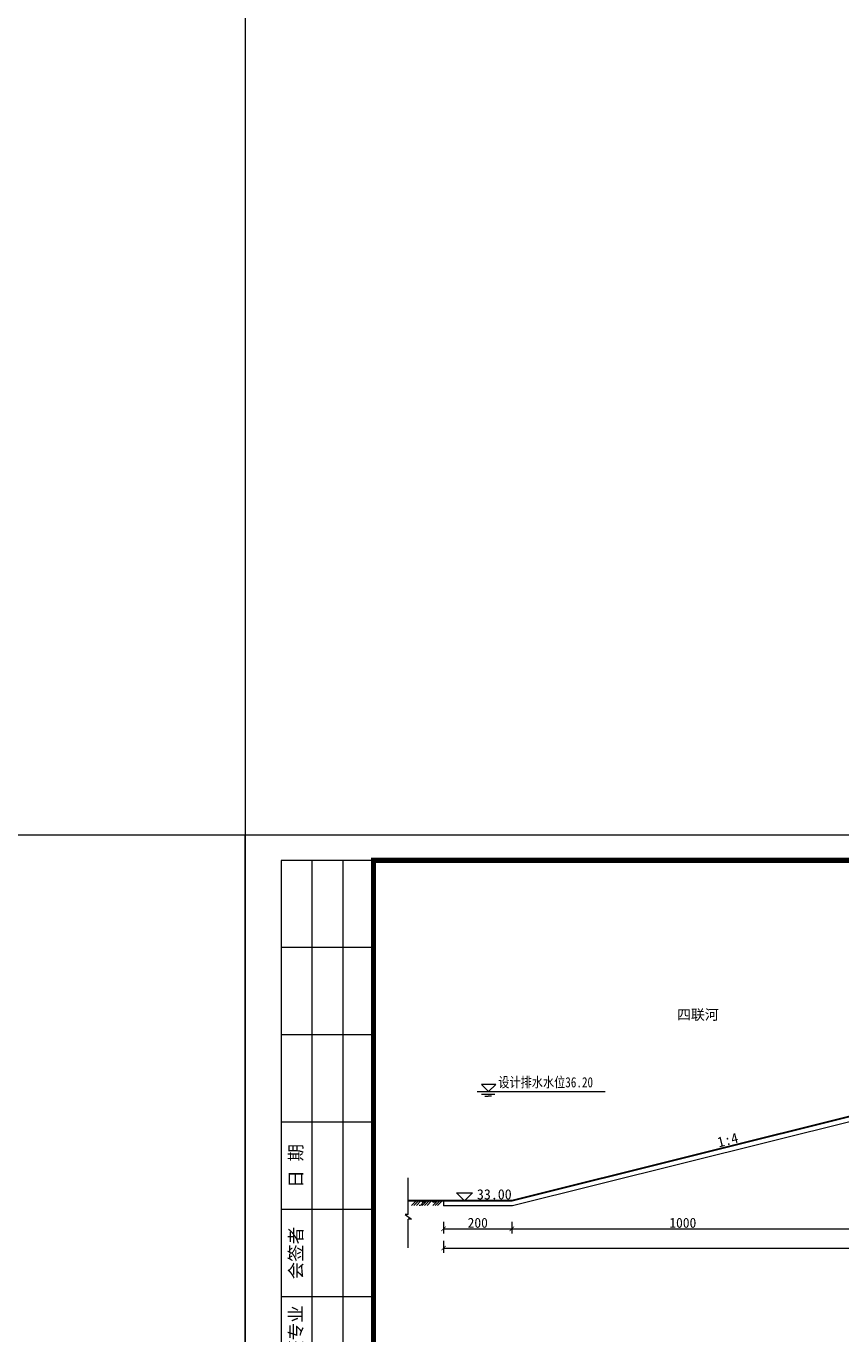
# Model space of a CAD drawing. Extents: x -27255 to 1448651, y 31034 to 8081248.
# Tile 123 of 198: x 582963 to 583201, y 3861651 to 3862033. Entities that reach past the tile are written whole.
import ezdxf

# ---------------------------------------------------------------- set-up
doc = ezdxf.new("R2010")
doc.units = 0
doc.header["$PDMODE"] = 32
doc.header["$PDSIZE"] = 0.2
doc.layers.get('0').update_dxf_attribs({"linetype": 'CONTINUOUS'})
doc.layers.get('Defpoints').update_dxf_attribs({"linetype": 'CONTINUOUS'})
for name, color, linetype, lineweight in [('0.09标注线', 3, 'CONTINUOUS', 9), ('0.13填充', 8, 'CONTINUOUS', 9), ('0.13文字', 3, 'CONTINUOUS', 13), ('0.30粗线', 7, 'CONTINUOUS', 30), ('图框', 7, 'CONTINUOUS', 20), ('细实线', 3, 'CONTINUOUS', 20)]:
    doc.layers.add(name, color=color, linetype=linetype, lineweight=lineweight)
doc.styles.add('-仿宋_GB2312', font='FangSong_GB2312.ttf')
doc.styles.get("Standard").update_dxf_attribs({"font": 'rs.shx', "bigfont": 'hztxt.shx'})
doc.styles.add('宋体', font='FangSong_GB2312.ttf')
doc.dimstyles.get("Standard").update_dxf_attribs({"dimtxt": 0.18, "dimasz": 0.18, "dimexe": 0.18, "dimexo": 0.0625, "dimgap": 0.09, "dimtad": 0, "dimtih": 1, "dimtoh": 1, "dimdec": 4, "dimzin": 0, "dimdsep": 46, "dimtxsty": 'Standard', "dimcen": 0.09, "dimadec": 0, "dimazin": 0, "dimtfac": 1, "dimtdec": 4, "dimtofl": 0, "dimtmove": 0, "dimatfit": 3, "dimfxl": 1, "dimtolj": 1, "dimtzin": 0, "dimarcsym": 0})

# ---------------------------------------------------------------- blocks, each defined once
blk = doc.blocks.new('d4trtg')
at = {"lineweight": 0}
for p, q in [((653868.4, 3899605.3), (653868.4, 3902577.3)), ((653868.4, 3902577.3), (658071.2, 3902577.3))]:
    blk.add_line(p, q, dxfattribs=at)
for p, q in [((654118.6, 3902527.3), (653938.4, 3902527.3)), ((653938.4, 3902527.3), (653938.4, 3901506.6)), ((653998.5, 3902527.3), (653998.5, 3901506.6)), ((654058.5, 3902527.3), (654058.5, 3901506.6)), ((654118.6, 3902357.2), (653938.4, 3902357.2)), ((654118.6, 3902187.1), (653938.4, 3902187.1)), ((654118.6, 3902017), (653938.4, 3902017)), ((654118.6, 3901846.8), (653938.4, 3901846.8)), ((654118.6, 3901676.7), (653938.4, 3901676.7))]:
    blk.add_line(p, q)
at = {"lineweight": 0, "const_width": 10}
blk.add_lwpolyline([(654118.6, 3902527.3), (658021.2, 3902527.3), (658021.2, 3899655.4), (654118.6, 3899655.4)], close=True, dxfattribs=at)
at = {"char_height": 25.02, "attachment_point": 5, "rotation": 90, "style": '宋体'}
for s, insert in [('日 期', (653968.5, 3901931.9)), ('会签者', (653968.5, 3901761.8)), ('会签专业', (653968.5, 3901591.7))]:
    blk.add_mtext(s, dxfattribs=dict(at, insert=insert))
blk = doc.blocks.new('_ARCHTICK')
at = {"color": 0, "linetype": 'ByBlock', "const_width": 0.15}
blk.add_lwpolyline([(-0.5, -0.5), (0.5, 0.5)], dxfattribs=at)
blk = doc.blocks.new('*D3691')
at = {"layer": '0.13文字', "color": 0, "lineweight": 9}
for p, q in [((583084.92, 3861677.74), (583084.92, 3861674.24)), ((583084.92, 3861675.64), (583611.92, 3861675.64)), ((583611.92, 3861677.74), (583611.92, 3861674.24))]:
    blk.add_line(p, q, dxfattribs=at)
at = {"layer": 'Defpoints', "color": 0, "lineweight": 13}
for p in [(583611.92, 3861708.47), (583084.92, 3861689.47), (583611.92, 3861675.64)]:
    blk.add_point(p, dxfattribs=at)
at = {"layer": '0.13文字', "color": 0, "lineweight": 9, "xscale": 1.3, "yscale": 1.3, "zscale": 1.3, "rotation": 180}
blk.add_blockref('_ARCHTICK', (583084.92, 3861675.64), dxfattribs=at)
at = {"layer": '0.13文字', "color": 0, "lineweight": 9, "xscale": 1.3, "yscale": 1.3, "zscale": 1.3}
blk.add_blockref('_ARCHTICK', (583611.92, 3861675.64), dxfattribs=at)
at = {"layer": '0.13文字', "color": 0, "lineweight": 13, "insert": (583348.42, 3861677.39), "char_height": 2.9, "attachment_point": 5, "style": '-仿宋_GB2312'}
blk.add_mtext('\\A1;6720', dxfattribs=at)
blk = doc.blocks.new('*D3781')
at = {"layer": '0.13文字', "color": 0, "lineweight": 9}
for p, q in [((583084.92, 3861683.37), (583084.92, 3861679.87)), ((583104.92, 3861683.37), (583104.92, 3861679.87)), ((583084.92, 3861681.27), (583104.92, 3861681.27))]:
    blk.add_line(p, q, dxfattribs=at)
at = {"layer": 'Defpoints', "color": 0, "lineweight": 13}
for p in [(583084.92, 3861689.47), (583104.92, 3861689.47), (583104.92, 3861681.27)]:
    blk.add_point(p, dxfattribs=at)
at = {"layer": '0.13文字', "color": 0, "lineweight": 9, "xscale": 1.3, "yscale": 1.3, "zscale": 1.3, "rotation": 180}
blk.add_blockref('_ARCHTICK', (583084.92, 3861681.27), dxfattribs=at)
at = {"layer": '0.13文字', "color": 0, "lineweight": 9, "xscale": 1.3, "yscale": 1.3, "zscale": 1.3}
blk.add_blockref('_ARCHTICK', (583104.92, 3861681.27), dxfattribs=at)
at = {"layer": '0.13文字', "color": 0, "lineweight": 13, "insert": (583094.92, 3861683.02), "char_height": 2.9, "attachment_point": 5, "style": '-仿宋_GB2312'}
blk.add_mtext('\\A1;200', dxfattribs=at)
blk = doc.blocks.new('*D3786')
at = {"layer": '0.13文字', "color": 0, "lineweight": 9}
for p, q in [((583104.92, 3861683.37), (583104.92, 3861679.87)), ((583204.92, 3861683.37), (583204.92, 3861679.87)), ((583104.92, 3861681.27), (583204.92, 3861681.27))]:
    blk.add_line(p, q, dxfattribs=at)
at = {"layer": 'Defpoints', "color": 0, "lineweight": 13}
for p in [(583204.92, 3861714.47), (583104.92, 3861689.47), (583204.92, 3861681.27)]:
    blk.add_point(p, dxfattribs=at)
at = {"layer": '0.13文字', "color": 0, "lineweight": 9, "xscale": 1.3, "yscale": 1.3, "zscale": 1.3, "rotation": 180}
blk.add_blockref('_ARCHTICK', (583104.92, 3861681.27), dxfattribs=at)
at = {"layer": '0.13文字', "color": 0, "lineweight": 9, "xscale": 1.3, "yscale": 1.3, "zscale": 1.3}
blk.add_blockref('_ARCHTICK', (583204.92, 3861681.27), dxfattribs=at)
at = {"layer": '0.13文字', "color": 0, "lineweight": 13, "insert": (583154.92, 3861683.02), "char_height": 2.9, "attachment_point": 5, "style": '-仿宋_GB2312'}
blk.add_mtext('\\A1;1000', dxfattribs=at)

msp = doc.modelspace()

# ---------------------------------------------------------------- hatches: boundary and pattern name
at = {"layer": '0.13填充'}
h = msp.add_hatch(color=7, dxfattribs=at)
edge = h.paths.add_edge_path()
edge.add_ellipse((583079.00376, 3861689.61104), major_axis=(0, -0.73325), ratio=0.964264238, start_angle=280.8772955, end_angle=439.1227045)
edge.add_line((583079.69811, 3861689.47267), (583078.30942, 3861689.47267))
h = msp.add_hatch(color=7, dxfattribs=at)
edge = h.paths.add_edge_path()
edge.add_ellipse((583082.11381, 3861689.61104), major_axis=(0, -0.73325), ratio=0.964264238, start_angle=280.8772955, end_angle=439.1227045)
edge.add_line((583082.80816, 3861689.47267), (583081.41946, 3861689.47267))

# ---------------------------------------------------------------- linework, layer by layer
at = {"layer": '0.09标注线'}
for p, q in [((583094.7187, 3861721.47267), (583132.23518, 3861721.47267)), ((583098.10396, 3861721.47267), (583096.02396, 3861723.55267)), ((583100.18396, 3861723.55267), (583096.02396, 3861723.55267)), ((583100.18396, 3861723.55267), (583098.10396, 3861721.47267)), ((583096.0106, 3861720.72679), (583099.94248, 3861720.72679)), ((583097.03902, 3861720.12582), (583097.97654, 3861720.12582)), ((583098.91406, 3861720.12582), (583097.97654, 3861720.12582))]:
    msp.add_line(p, q, dxfattribs=at)
at = {"layer": '0.09标注线', "color": 7, "linetype": 'Continuous', "lineweight": 13}
for p, q in [((583074.57154, 3861685.49399), (583074.57154, 3861696.1685)), ((583074.57154, 3861675.70848), (583074.57154, 3861684.1287))]:
    msp.add_line(p, q, dxfattribs=at)
at = {"layer": '0.09标注线', "color": 7, "ltscale": 0.005}
for p, q in [((583073.6393, 3861685.49399), (583075.50378, 3861684.1287)), ((583074.57154, 3861685.49399), (583073.6393, 3861685.49399)), ((583075.50378, 3861684.1287), (583074.57154, 3861684.1287))]:
    msp.add_line(p, q, dxfattribs=at)
at = {"layer": '0.13文字', "lineweight": 13}
for p, q in [((583026.86973, 3871338.12904), (583026.86973, 3855111.18)), ((583090.75866, 3861689.47267), (583104.91894, 3861689.47267))]:
    msp.add_line(p, q, dxfattribs=at)
at = {"layer": '0.13文字', "linetype": 'Continuous', "lineweight": 13}
for p, q in [((582175.00285, 3861796.625), (587865.89025, 3861796.625)), ((583088.70297, 3861691.81084), (583091.04114, 3861689.47267)), ((583088.70297, 3861691.81084), (583093.37931, 3861691.81084)), ((583091.04114, 3861689.47267), (583093.37931, 3861691.81084))]:
    msp.add_line(p, q, dxfattribs=at)
at = {"layer": '0.30粗线'}
msp.add_line((583284.91894, 3861734.47267), (583104.91894, 3861689.47267), dxfattribs=at)
at = {"layer": '0.30粗线', "color": 4, "lineweight": 20}
for p, q in [((583204.92288, 3861712.92749), (583105.1036, 3861687.97267)), ((583084.91894, 3861689.47267), (583084.91894, 3861687.97267)), ((583105.1036, 3861687.97267), (583084.91894, 3861687.97267))]:
    msp.add_line(p, q, dxfattribs=at)
at = {"layer": '0.30粗线', "color": 7}
msp.add_line((583104.91894, 3861689.47267), (583074.57154, 3861689.47267), dxfattribs=at)
at = {"layer": '细实线', "color": 7, "ltscale": 5}
for p, q in [((583076.88412, 3861689.47267), (583075.54309, 3861688.13165)), ((583077.59371, 3861689.47267), (583076.25269, 3861688.13165)), ((583078.30331, 3861689.47267), (583076.96229, 3861688.13165)), ((583079.99416, 3861689.47267), (583078.65314, 3861688.13165)), ((583080.70376, 3861689.47267), (583079.36273, 3861688.13165)), ((583081.41335, 3861689.47267), (583080.07233, 3861688.13165)), ((583083.10421, 3861689.47267), (583081.76318, 3861688.13165)), ((583083.8138, 3861689.47267), (583082.47278, 3861688.13165)), ((583084.5234, 3861689.47267), (583083.18238, 3861688.13165))]:
    msp.add_line(p, q, dxfattribs=at)
at = {"layer": '细实线', "color": 7, "lineweight": 20, "ltscale": 5, "start_tangent": (-0.999064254, 0.043250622), "end_tangent": (-0.999505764, -0.031436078)}
msp.add_spline([(583078.97309, 3861688.88125), (583078.67224, 3861688.76509), (583078.59489, 3861688.6365), (583078.55635, 3861688.46288), (583078.42331, 3861688.3019), (583078.22415, 3861688.20115), (583077.8033, 3861688.13165)], degree=3, dxfattribs=at)

# ---------------------------------------------------------------- block references
at = {"layer": '图框', "xscale": 0.1501499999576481, "yscale": 0.1501500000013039, "zscale": 0.15015}
msp.add_blockref('d4trtg', (484848.52942, 3275824.63796), dxfattribs=at)

# ---------------------------------------------------------------- texts
at = {"layer": '0.09标注线', "style": '-仿宋_GB2312', "width": 0.8}
msp.add_text('设计排水水位36.20', height=2.99, dxfattribs=at).set_placement((583100.94924, 3861722.67917))
at = {"layer": '0.09标注线', "insert": (583165.43894, 3861745.44738, 2.09684), "char_height": 2.99, "width": 34.6959399, "attachment_point": 3, "style": '-仿宋_GB2312'}
msp.add_mtext('四联河', dxfattribs=at)
at = {"layer": '0.09标注线', "insert": (583170.65463, 3861709.46766), "char_height": 2.99, "width": 34.6959399, "attachment_point": 3, "rotation": 14.0362435, "style": '-仿宋_GB2312'}
msp.add_mtext('1:4', dxfattribs=at)
at = {"layer": '0.13文字', "linetype": 'Continuous', "lineweight": 13, "insert": (583094.67939, 3861692.8653, -32.24), "char_height": 2.99, "width": 2.99, "attachment_point": 1, "style": '-仿宋_GB2312'}
msp.add_mtext('33.00', dxfattribs=at)

# ---------------------------------------------------------------- dimensions: what is measured, and where the dimension line sits
at = {"layer": '0.13文字', "lineweight": 13}
for base, p1, p2, picture, middle in [((583204.92288, 3861681.27028), (583104.91894, 3861689.47267), (583204.92288, 3861714.47365), '*D3786', (583154.92091, 3861683.02028)), ((583104.91894, 3861681.27028), (583084.91894, 3861689.47267), (583104.91894, 3861689.47267), '*D3781', (583094.91894, 3861683.02028))]:
    dim = msp.add_linear_dim(base=base, p1=p1, p2=p2, dimstyle='Standard', override={"dimtxt": 2.9, "dimasz": 1.3, "dimexe": 1.4, "dimexo": 1.8, "dimgap": 0.3, "dimtad": 1, "dimtih": 0, "dimtoh": 0, "dimdec": 0, "dimlfac": 10, "dimtxsty": '-仿宋_GB2312', "dimblk": 'ARCHTICK', "dimtdec": 0, "dimtix": 1, "dimtofl": 1, "dimtmove": 2, "dimfxl": 2.1, "dimfxlon": 1, "dimlwd": 9, "dimlwe": 9}, dxfattribs=at)
    dim.commit()
    dim.dimension.update_dxf_attribs({"geometry": picture, "text_midpoint": middle})
dim = msp.add_linear_dim(base=(583611.91893, 3861675.64131), p1=(583084.91894, 3861689.47267), p2=(583611.91893, 3861708.47267), text='6720', dimstyle='Standard', override={"dimtxt": 2.9, "dimasz": 1.3, "dimexe": 1.4, "dimexo": 1.8, "dimgap": 0.3, "dimtad": 1, "dimtih": 0, "dimtoh": 0, "dimdec": 0, "dimlfac": 10, "dimtxsty": '-仿宋_GB2312', "dimblk": 'ARCHTICK', "dimtdec": 0, "dimtix": 1, "dimtofl": 1, "dimtmove": 2, "dimfxl": 2.1, "dimfxlon": 1, "dimlwd": 9, "dimlwe": 9}, dxfattribs=at)
dim.commit()
dim.dimension.update_dxf_attribs({"geometry": '*D3691', "text_midpoint": (583348.41894, 3861677.39131)})

doc.saveas('drawing.dxf')
